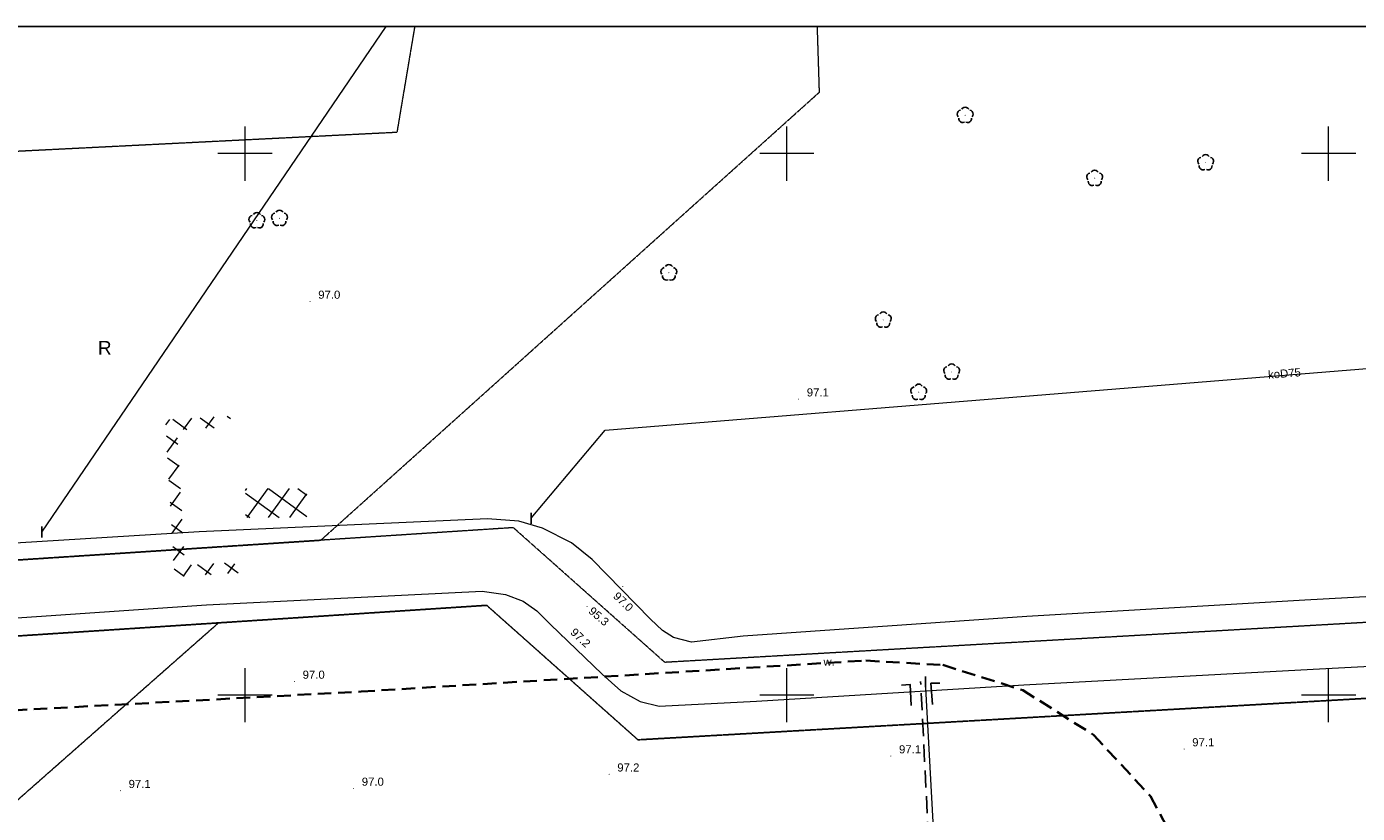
# Model space of a CAD drawing. Extents: x 7422214 to 7520672, y 5676479 to 5816239.
# Tile 39 of 42: x 7481359 to 7493641, y 5784754 to 5792019. Entities that reach past the tile are written whole.
import ezdxf
from ezdxf.enums import TextEntityAlignment as Align

# ---------------------------------------------------------------- set-up
doc = ezdxf.new("R2010")
doc.units = 0
for name, pattern in [('HIDDEN', [0.375, 0.25, -0.125]), ('HIDDEN2', [4.7625, 3.175, -1.5875]), ('PRZER3-1', [2, 1.5, -0.5])]:
    doc.linetypes.add(name, pattern=pattern)
doc.layers.get('0').update_dxf_attribs({"linetype": 'CONTINUOUS'})
for name, color, linetype, lineweight in [('!!mapa dcp', 254, 'CONTINUOUS', 25), ('a_jezdnie', 251, 'CONTINUOUS', 0), ('s_drenaż', 5, 'CONTINUOUS', 30)]:
    doc.layers.add(name, color=color, linetype=linetype, lineweight=lineweight)
doc.styles.add('Arial', font='arial.ttf')

# ---------------------------------------------------------------- blocks, each defined once
blk = doc.blocks.new('GSPRDL1_1')
blk.add_hatch(color=0).paths.add_polyline_path([(0, -0.045), (0.013906, -0.042798), (0.02645, -0.036406), (0.036406, -0.02645), (0.042798, -0.013906), (0.045, 0), (0.042798, 0.013906), (0.036406, 0.02645), (0.02645, 0.036406), (0.013906, 0.042798), (0, 0.045), (-0.013906, 0.042798), (-0.02645, 0.036406), (-0.036406, 0.02645), (-0.042798, 0.013906), (-0.045, 0), (-0.042798, -0.013906), (-0.036406, -0.02645), (-0.02645, -0.036406), (-0.013906, -0.042798)])
at = {"color": 0}
for points in [[(-0.635969, -0.134326), (-0.70458, -0.024001), (-0.731429, 0.103115), (-0.713292, 0.231763), (-0.652348, 0.346501), (-0.55591, 0.433559), (-0.435555, 0.482485)], [(-0.324277, 0.563333), (-0.240553, 0.662679), (-0.127956, 0.727494), (0, 0.75), (0.127956, 0.727494), (0.240553, 0.662679), (0.324277, 0.563333)], [(0.435555, 0.482485), (0.55591, 0.433559), (0.652348, 0.346501), (0.713292, 0.231763), (0.731429, 0.103115), (0.70458, -0.024001), (0.635969, -0.134326)], [(-0.068773, -0.646351), (-0.194901, -0.677512), (-0.324092, -0.663766), (-0.440839, -0.606763), (-0.531129, -0.513345), (-0.584125, -0.394725), (-0.593465, -0.265141)], [(0.593465, -0.265141), (0.584125, -0.394725), (0.531129, -0.513345), (0.440839, -0.606763), (0.324092, -0.663766), (0.194901, -0.677512), (0.068773, -0.646351)]]:
    blk.add_lwpolyline(points, dxfattribs=at)
blk = doc.blocks.new('GSPWPN1')
blk.add_hatch(color=0).paths.add_polyline_path([(-0.045, 0), (-0.043467, -0.011647), (-0.038971, -0.0225), (-0.03182, -0.03182), (-0.0225, -0.038971), (-0.011647, -0.043467), (0, -0.045), (0.011647, -0.043467), (0.0225, -0.038971), (0.03182, -0.03182), (0.038971, -0.0225), (0.043467, -0.011647), (0.045, 0), (0.043467, 0.011647), (0.038971, 0.0225), (0.03182, 0.03182), (0.0225, 0.038971), (0.011647, 0.043467), (0, 0.045), (-0.011647, 0.043467), (-0.0225, 0.038971), (-0.03182, 0.03182), (-0.038971, 0.0225), (-0.043467, 0.011647)])
blk = doc.blocks.new('GUPKWK1')
at = {"color": 0}
blk.add_lwpolyline([(0, 0.5), (0, -0.5)], dxfattribs=at)
blk = doc.blocks.new('mapa dcp')
at = {"layer": '!!mapa dcp', "color": 252, "linetype": 'PRZER3-1', "lineweight": 18}
for points in [[(11501, 14020), (11337, 13043), (2046, 12578), (2237, 8729), (10635, 9277), (15237, 13415), (15218, 14020)], [(11501, 14020), (11337, 13043), (2046, 12578), (2237, 8729), (10635, 9277), (15237, 13415), (15218, 14020)], [(32419, 9209), (13810, 8149), (12412, 9393), (10635, 9277), (15237, 13415), (15218, 14020)], [(32419, 9209), (13810, 8149), (12412, 9393), (10635, 9277), (15237, 13415), (15218, 14020)], [(32419, 9209), (13810, 8149), (12412, 9393), (10635, 9277), (2237, 8729), (2272, 8030), (9691, 8514), (12166, 8676), (13562, 7434), (32419, 8508)], [(32419, 8508), (13562, 7434), (12166, 8676), (9691, 8514), (5209, 4560), (25972, 5725), (29526, 5924), (32419, 6023)], [(32419, 8508), (13562, 7434), (12166, 8676), (9691, 8514), (5209, 4560), (25972, 5725), (29526, 5924), (32419, 6023)], [(32419, 6023), (29526, 5924), (25972, 5725), (5209, 4560), (9691, 8514), (2272, 8030), (2452, 4405), (2642, 2978), (4150, 1483), (6065, 791), (6703, 791), (6704, 770), (20715, 1623), (32419, 2335)], [(32419, 6023), (29526, 5924), (25972, 5725), (5209, 4560), (9691, 8514), (2272, 8030), (2452, 4405), (2642, 2978), (4150, 1483), (6065, 791), (6703, 791), (6704, 770), (20715, 1623), (32419, 2335)]]:
    blk.add_lwpolyline(points, dxfattribs=at)
at = {"layer": '!!mapa dcp', "color": 252, "linetype": 'Continuous', "lineweight": 18}
for points in [[(8059, 9353), (11239, 14020)], [(12577, 9480), (13258, 10294), (25800, 11308), (26659, 13176)], [(28652, 9194), (25671, 9049), (19716, 8723), (17151, 8572), (14533, 8390), (14057, 8337), (13890, 8380), (13787, 8443), (13677, 8547), (13139, 9098), (12949, 9252), (12680, 9387), (12461, 9452), (12172, 9475), (9511, 9354), (4864, 9067), (5045, 8816), (1999, 8625)], [(2046, 8469), (5198, 8680), (5185, 8379), (9579, 8680), (12123, 8807), (12340, 8776), (12501, 8715), (12630, 8626), (12756, 8499), (13232, 8041), (13403, 7886), (13582, 7789), (13758, 7746), (14656, 7792), (17122, 7941), (19794, 8086), (25693, 8396), (28652, 8509)], [(16527, 2284), (16215, 7970)]]:
    blk.add_lwpolyline(points, dxfattribs=at)
at = {"layer": '!!mapa dcp', "color": 252, "linetype": 'Continuous', "lineweight": 18, "flags": 128}
for points in [[(9936, 12597), (9936, 13097)], [(14936, 12597), (14936, 13097)], [(19936, 12597), (19936, 13097)], [(10186, 12847), (9686, 12847)], [(15186, 12847), (14686, 12847)], [(20186, 12847), (19686, 12847)], [(9936, 7597), (9936, 8097)], [(14936, 7597), (14936, 8097)], [(19936, 7597), (19936, 8097)], [(10186, 7847), (9686, 7847)], [(15186, 7847), (14686, 7847)], [(20186, 7847), (19686, 7847)]]:
    blk.add_lwpolyline(points, dxfattribs=at)
at = {"layer": '!!mapa dcp', "color": 252, "linetype": 'HIDDEN', "lineweight": 35, "ltscale": 500}
blk.add_lwpolyline([(464, 6652), (1106, 7083), (1836, 7336), (1923, 7354), (2369, 7412), (11008, 7880), (15665, 8166), (16376, 8125), (17113, 7893), (17766, 7480), (18292, 6913), (18656, 6231)], dxfattribs=at)
at = {"color": 252}
blk.add_lwpolyline([(-12279, 14020), (32419, 14020), (32419, -8794), (-12279, -8794)], close=True, dxfattribs=at)
at = {"layer": '!!mapa dcp', "color": 252, "linetype": 'Continuous', "lineweight": 18, "xscale": 100, "yscale": 100, "zscale": 100}
for p in [(16582, 13201), (18801, 12764), (17777, 12620), (10045, 12229), (10254, 12250), (13847, 11747), (15826, 11311), (16457, 10831), (16153, 10644)]:
    blk.add_blockref('GSPRDL1_1', p, dxfattribs=at)
at = {"layer": '!!mapa dcp', "color": 252, "linetype": 'Continuous', "lineweight": 5, "xscale": 100, "yscale": 100, "zscale": 100}
for p in [(10536, 11482), (15045, 10580), (13422, 8850), (13092, 8665), (12857, 8394), (10392, 7973), (15896, 7284), (18602, 7349), (13296, 7116), (8786, 6964), (10938, 6985)]:
    blk.add_blockref('GSPWPN1', p, dxfattribs=at)
at = {"layer": '!!mapa dcp', "color": 252, "linetype": 'Continuous', "lineweight": 25, "xscale": 100, "yscale": 100, "zscale": 100}
for p in [(12577, 9480), (8059, 9353), (16215, 7970)]:
    blk.add_blockref('GUPKWK1', p, dxfattribs=at)
at = {"layer": '!!mapa dcp', "color": 252, "linetype": 'Continuous', "lineweight": 0, "style": 'Arial'}
for s, p in [('97.0', (10611, 11507)), ('97.1', (15120, 10605)), ('97.0', (10467, 7998)), ('97.1', (15971, 7309)), ('97.1', (18677, 7374)), ('97.2', (13371, 7141)), ('97.1', (8861, 6989)), ('97.0', (11013, 7010))]:
    blk.add_text(s, height=75, dxfattribs=at).set_placement(p)
for s, height, p in [('R', 125, (8641, 10992)), ('w.', 75, (15326, 8118))]:
    blk.add_text(s, height=height, dxfattribs=at).set_placement(p, align=Align.CENTER)
blk.add_text('koD75', height=75, rotation=4.6224, dxfattribs=at).set_placement((19531, 10780), align=Align.CENTER)
for s, rotation, p in [('97.0', 316.2547, (13327, 8753)), ('95.3', 319.3753, (13099, 8612)), ('97.2', 316.8235, (12932, 8419))]:
    blk.add_text(s, height=75, rotation=rotation, dxfattribs=at).set_placement(p)

msp = doc.modelspace()

# ---------------------------------------------------------------- hatches: boundary and pattern name
at = {"layer": 'a_jezdnie'}
h = msp.add_hatch(dxfattribs=at)
h.set_pattern_fill('ANSI37', color=256, scale=50, angle=9, style=0)
h.paths.add_polyline_path([(7482748.1, 5788295.1), (7483148, 5788317.6, 0.4168364), (7483242.2, 5788423.9), (7482640.2, 5788389.6), (7482724.2, 5786940.9), (7483323.2, 5786974.8, 0.4801794), (7483218.8, 5787068.9), (7482818.7, 5787045.2)])
h = msp.add_hatch(dxfattribs=at)
h.set_pattern_fill('ANSI37', color=256, scale=50, angle=9, style=0)
h.paths.add_polyline_path([(7483946.4, 5787752.8), (7483380.2, 5787752.8), (7483380.2, 5787485.3), (7483946.4, 5787485.3)])

# ---------------------------------------------------------------- linework, layer by layer
at = {"layer": 's_drenaż', "linetype": 'HIDDEN2', "lineweight": -3, "ltscale": 50}
msp.add_lwpolyline([(7488908.2, 5780186.2), (7489898.3, 5780236), (7489609.6, 5785972.5)], dxfattribs=at)
at = {"layer": 's_drenaż', "lineweight": -3}
for points in [[(7489522.5, 5785749.2), (7489514, 5785942.7), (7489433.2, 5785936.4)], [(7489720.2, 5785759.9), (7489705.3, 5785955.5), (7489786.1, 5785955.5)]]:
    msp.add_lwpolyline(points, dxfattribs=at)

# ---------------------------------------------------------------- block references
msp.add_blockref('mapa dcp', (7473439.4, 5777999.2))

doc.saveas('drawing.dxf')
